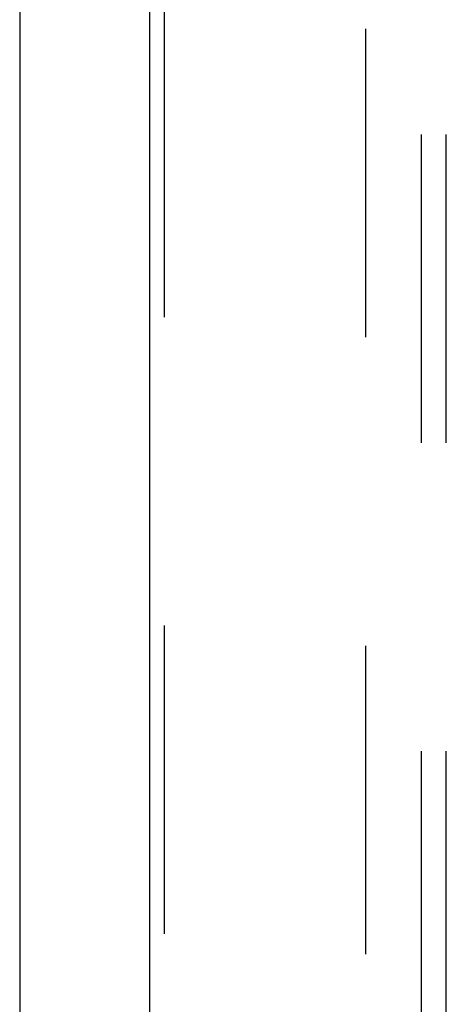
# Model space of a CAD drawing. Header units: inches. Extents: x 0 to 283, y 0 to 183.
# Tile 128 of 256: x 53.28 to 55.44, y 91.67 to 96.64. Entities that reach past the tile are written whole.
import ezdxf

# ---------------------------------------------------------------- set-up
doc = ezdxf.new("R2010")
doc.units = ezdxf.units.IN
doc.header["$LTSCALE"] = 15.583333
doc.header["$MEASUREMENT"] = 0
doc.linetypes.add('HIDDEN', pattern=[0.2, 0.1, -0.1])
doc.layers.get('0').update_dxf_attribs({"linetype": 'CONTINUOUS'})
for name, color, linetype in [('DEFAULT_2', 8, 'HIDDEN'), ('LEFTHAND_DOOR_ASSEMBLY', 7, 'CONTINUOUS'), ('SUBPANEL', 7, 'CONTINUOUS')]:
    doc.layers.add(name, color=color, linetype=linetype)

msp = doc.modelspace()

# ---------------------------------------------------------------- linework, layer by layer
at = {"color": 3, "linetype": 'Continuous'}
msp.add_line((53.2793, 131.3133), (53.2793, 53.176), dxfattribs=at)
at = {"layer": 'DEFAULT_2', "color": 8, "linetype": 'HIDDEN'}
msp.add_line((55.0293, 54.52), (55.0293, 123.624), dxfattribs=at)
at = {"layer": 'LEFTHAND_DOOR_ASSEMBLY', "color": 3, "linetype": 'Continuous'}
msp.add_line((53.9351, 124.747), (53.9351, 53.397), dxfattribs=at)
at = {"layer": 'LEFTHAND_DOOR_ASSEMBLY', "color": 8, "linetype": 'HIDDEN'}
msp.add_line((54.0101, 124.747), (54.0101, 53.397), dxfattribs=at)
at = {"layer": 'SUBPANEL', "color": 8, "linetype": 'HIDDEN'}
for p, q in [((55.3106, 57.1032), (55.3106, 121.0407)), ((55.4356, 57.1032), (55.4356, 121.0407))]:
    msp.add_line(p, q, dxfattribs=at)

doc.saveas('drawing.dxf')
